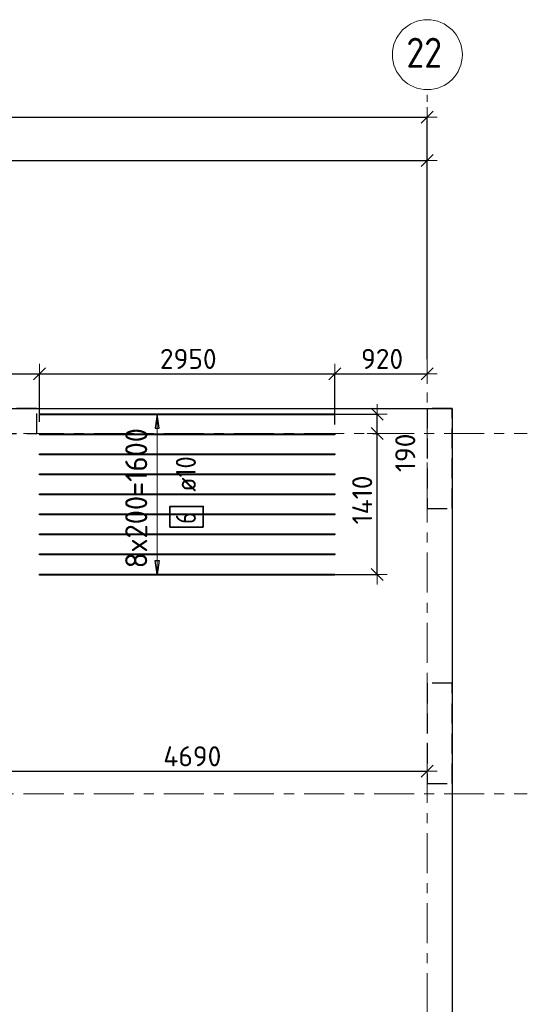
# Model space of a CAD drawing. Header units: metres. Extents: x -38 to 97, y -15 to 21.
# Tile 32 of 111: x 57.53 to 62.6, y 10.7 to 20.53. Entities that reach past the tile are written whole.
import ezdxf

# ---------------------------------------------------------------- set-up
doc = ezdxf.new("R2010")
doc.units = ezdxf.units.M
doc.header["$PDMODE"] = 65
for name, pattern in [('______11', [0.5, 0.4, -0.05, 0, -0.05]), ('______2', [0.27, 0.2, -0.07]), ('______5', [1.1, 0.8, -0.1, 0.1, -0.1])]:
    doc.linetypes.add(name, pattern=pattern)
for name, color, linetype, lineweight in [('XR$2$Осевая линия (1)', 7, '______5', 13), ('XR$2$Размерная линия (1)', 7, 'Continuous', 13), ('XR$3$Перекрытие (1)', 7, 'Continuous', 35), ('XR$3$Размерная линия (1)', 7, 'Continuous', 13), ('XR$5$Перекрытие (1)', 7, 'Continuous', 35), ('XR$5$Размерная линия (1)', 7, 'Continuous', 13)]:
    doc.layers.add(name, color=color, linetype=linetype, lineweight=lineweight)
for name, color, linetype, lineweight, true_color in [('XR$3$Арм.стержн.Доп. Арм верхн.зоны Х', 7, 'Continuous', 35, 0x8c8cff), ('XR$5$Арм.стержн.Доп. Арм верхн.зоны Х', 7, 'Continuous', 35, 0x8c8cff), ('XR$7$Стена_ бетон несущ.', 7, 'Continuous', 70, 0xb4b496)]:
    doc.layers.add(name, color=color, linetype=linetype, lineweight=lineweight, true_color=true_color)
doc.styles.add('ISOCPEUR', font='txt')
doc.dimstyles.new('DIMSTYLE_3', dxfattribs={"dimtxt": 0.2, "dimasz": 0.2, "dimexe": 0, "dimexo": 0, "dimgap": 0.1, "dimtad": 2, "dimdec": 0, "dimlfac": 1000, "dimrnd": 5, "dimzin": 12, "dimdsep": 46, "dimtxsty": 'ISOCPEUR', "dimblk1": 'ALL_ML_STRICH', "dimblk2": 'ALL_ML_STRICH', "dimsah": 1, "dimcen": 0, "dimclrd": 7, "dimclre": 256, "dimclrt": 7, "dimadec": 0, "dimazin": 0, "dimtfac": 1, "dimtdec": 0, "dimtix": 1, "dimtmove": 2, "dimatfit": 3, "dimfxl": 0, "dimtzin": 0, "dimlwd": 0, "dimlwe": -3, "dimarcsym": 0})
doc.dimstyles.new('DIMSTYLE_7', dxfattribs={"dimtxt": 0.2, "dimasz": 0.2, "dimexe": 0, "dimexo": 0, "dimgap": 0.1, "dimtad": 0, "dimdec": 0, "dimlfac": 1000, "dimrnd": 5, "dimzin": 12, "dimdsep": 46, "dimtxsty": 'ISOCPEUR', "dimblk1": 'ALL_ML_STRICH', "dimblk2": 'ALL_ML_STRICH', "dimsah": 1, "dimcen": 0, "dimclrd": 7, "dimclre": 256, "dimclrt": 7, "dimadec": 0, "dimazin": 0, "dimtfac": 1, "dimtdec": 0, "dimtix": 1, "dimtmove": 2, "dimatfit": 3, "dimfxl": 0, "dimtvp": 1.2, "dimtzin": 0, "dimlwd": 0, "dimlwe": -3, "dimarcsym": 0})

# ---------------------------------------------------------------- blocks, each defined once
blk = doc.blocks.new('ALL_ML_STRICH')
at = {"color": 0, "linetype": 'ByBlock', "lineweight": -2}
for p, q in [((0, -0.5), (0, 0.5)), ((-1, 0), (0.5, 0)), ((-0.3, -0.3), (0.3, 0.3))]:
    blk.add_line(p, q, dxfattribs=at)
blk = doc.blocks.new('*D11')
at = {"layer": 'DEFPOINTS', "color": 7, "linetype": 'Continuous', "lineweight": 13, "transparency": 33554687}
for p in [(0.5, 19.5574), (0.5, 19.3768), (61.6, 17.1197)]:
    blk.add_point(p, dxfattribs=at)
at = {"layer": 'XR$2$Размерная линия (1)', "color": 9, "linetype": 'Continuous', "lineweight": -2, "true_color": 0xc7c7c7, "transparency": 33554687}
for p, q in [((0.5, 19.3568), (0.5, 19.5574)), ((61.6, 17.1397), (61.6, 19.5574))]:
    blk.add_line(p, q, dxfattribs=at)
at = {"layer": 'XR$2$Размерная линия (1)', "color": 7, "linetype": 'Continuous', "lineweight": -2, "transparency": 33554687}
blk.add_line((0.5, 19.5574), (61.6, 19.5574), dxfattribs=at)
at = {"layer": 'XR$2$Размерная линия (1)', "color": 7, "linetype": 'Continuous', "lineweight": 13, "transparency": 33554687, "xscale": 0.2, "yscale": 0.2, "zscale": 0.2, "rotation": 180}
blk.add_blockref('ALL_ML_STRICH', (0.5, 19.5574), dxfattribs=at)
at = {"layer": 'XR$2$Размерная линия (1)', "color": 7, "linetype": 'Continuous', "lineweight": 13, "transparency": 33554687, "xscale": 0.2, "yscale": 0.2, "zscale": 0.2}
blk.add_blockref('ALL_ML_STRICH', (61.6, 19.5574), dxfattribs=at)
at = {"layer": 'XR$2$Размерная линия (1)', "color": 7, "linetype": 'Continuous', "lineweight": 13, "transparency": 33554687, "insert": (31.1, 19.7074), "char_height": 0.2, "width": 1, "attachment_point": 5, "style": 'ISOCPEUR'}
blk.add_mtext('\\A1;{61100}', dxfattribs=at)
blk = doc.blocks.new('*D38')
at = {"layer": 'DEFPOINTS', "color": 7, "linetype": 'Continuous', "lineweight": 13, "transparency": 33554687}
for p in [(51.5, 19.1261), (61.6, 17.4912), (51.5, 17.3896)]:
    blk.add_point(p, dxfattribs=at)
at = {"layer": 'XR$2$Размерная линия (1)', "color": 9, "linetype": 'Continuous', "lineweight": -2, "true_color": 0xc7c7c7, "transparency": 33554687}
for p, q in [((51.5, 17.4096), (51.5, 19.1261)), ((61.6, 17.5112), (61.6, 19.1261))]:
    blk.add_line(p, q, dxfattribs=at)
at = {"layer": 'XR$2$Размерная линия (1)', "color": 7, "linetype": 'Continuous', "lineweight": -2, "transparency": 33554687}
blk.add_line((51.5, 19.1261), (61.6, 19.1261), dxfattribs=at)
at = {"layer": 'XR$2$Размерная линия (1)', "color": 7, "linetype": 'Continuous', "lineweight": 13, "transparency": 33554687, "xscale": 0.2, "yscale": 0.2, "zscale": 0.2, "rotation": 180}
blk.add_blockref('ALL_ML_STRICH', (51.5, 19.1261), dxfattribs=at)
at = {"layer": 'XR$2$Размерная линия (1)', "color": 7, "linetype": 'Continuous', "lineweight": 13, "transparency": 33554687, "xscale": 0.2, "yscale": 0.2, "zscale": 0.2}
blk.add_blockref('ALL_ML_STRICH', (61.6, 19.1261), dxfattribs=at)
at = {"layer": 'XR$2$Размерная линия (1)', "color": 7, "linetype": 'Continuous', "lineweight": 13, "transparency": 33554687, "insert": (56.6, 19.2761), "char_height": 0.2, "width": 1, "attachment_point": 5, "style": 'ISOCPEUR'}
blk.add_mtext('\\A1;{10100}', dxfattribs=at)
blk = doc.blocks.new('*D100')
at = {"layer": 'DEFPOINTS', "color": 7, "linetype": 'Continuous', "lineweight": 13, "transparency": 33554687}
for p in [(55.8173, 16.9938), (55.8173, 16.4664), (57.7288, 16.4947)]:
    blk.add_point(p, dxfattribs=at)
at = {"layer": 'XR$3$Размерная линия (1)', "color": 9, "linetype": 'Continuous', "lineweight": -2, "true_color": 0xc7c7c7, "transparency": 33554687}
for p, q in [((55.8173, 16.4864), (55.8173, 16.9938)), ((57.7288, 16.5147), (57.7288, 16.9938))]:
    blk.add_line(p, q, dxfattribs=at)
at = {"layer": 'XR$3$Размерная линия (1)', "color": 7, "linetype": 'Continuous', "lineweight": -2, "transparency": 33554687}
blk.add_line((55.8173, 16.9938), (57.7288, 16.9938), dxfattribs=at)
at = {"layer": 'XR$3$Размерная линия (1)', "color": 7, "linetype": 'Continuous', "lineweight": 13, "transparency": 33554687, "xscale": 0.2, "yscale": 0.2, "zscale": 0.2, "rotation": 180}
blk.add_blockref('ALL_ML_STRICH', (55.8173, 16.9938), dxfattribs=at)
at = {"layer": 'XR$3$Размерная линия (1)', "color": 7, "linetype": 'Continuous', "lineweight": 13, "transparency": 33554687, "xscale": 0.2, "yscale": 0.2, "zscale": 0.2}
blk.add_blockref('ALL_ML_STRICH', (57.7288, 16.9938), dxfattribs=at)
at = {"layer": 'XR$3$Размерная линия (1)', "color": 7, "linetype": 'Continuous', "lineweight": 13, "transparency": 33554687, "insert": (56.8231, 17.1438), "char_height": 0.2, "width": 0.8, "attachment_point": 5, "style": 'ISOCPEUR'}
blk.add_mtext('\\A1;{1910}', dxfattribs=at)
blk = doc.blocks.new('*D101')
at = {"layer": 'DEFPOINTS', "color": 7, "linetype": 'Continuous', "lineweight": 13, "transparency": 33554687}
for p in [(57.7288, 16.9938), (57.7288, 16.4947), (60.6788, 16.4699)]:
    blk.add_point(p, dxfattribs=at)
at = {"layer": 'XR$3$Размерная линия (1)', "color": 9, "linetype": 'Continuous', "lineweight": -2, "true_color": 0xc7c7c7, "transparency": 33554687}
for p, q in [((57.7288, 16.5147), (57.7288, 16.9938)), ((60.6788, 16.4899), (60.6788, 16.9938))]:
    blk.add_line(p, q, dxfattribs=at)
at = {"layer": 'XR$3$Размерная линия (1)', "color": 7, "linetype": 'Continuous', "lineweight": -2, "transparency": 33554687}
blk.add_line((57.7288, 16.9938), (60.6788, 16.9938), dxfattribs=at)
at = {"layer": 'XR$3$Размерная линия (1)', "color": 7, "linetype": 'Continuous', "lineweight": 13, "transparency": 33554687, "xscale": 0.2, "yscale": 0.2, "zscale": 0.2, "rotation": 180}
blk.add_blockref('ALL_ML_STRICH', (57.7288, 16.9938), dxfattribs=at)
at = {"layer": 'XR$3$Размерная линия (1)', "color": 7, "linetype": 'Continuous', "lineweight": 13, "transparency": 33554687, "xscale": 0.2, "yscale": 0.2, "zscale": 0.2}
blk.add_blockref('ALL_ML_STRICH', (60.6788, 16.9938), dxfattribs=at)
at = {"layer": 'XR$3$Размерная линия (1)', "color": 7, "linetype": 'Continuous', "lineweight": 13, "transparency": 33554687, "insert": (59.2138, 17.1438), "char_height": 0.2, "width": 0.8, "attachment_point": 5, "style": 'ISOCPEUR'}
blk.add_mtext('\\A1;{2950}', dxfattribs=at)
blk = doc.blocks.new('*D102')
at = {"layer": 'DEFPOINTS', "color": 7, "linetype": 'Continuous', "lineweight": 13, "transparency": 33554687}
for p in [(61.6, 17.0157), (60.6788, 16.9938), (60.6788, 16.4699)]:
    blk.add_point(p, dxfattribs=at)
at = {"layer": 'XR$3$Размерная линия (1)', "color": 9, "linetype": 'Continuous', "lineweight": -2, "true_color": 0xc7c7c7, "transparency": 33554687}
for p, q in [((60.6788, 16.4899), (60.6788, 16.9938)), ((61.6, 16.9957), (61.6, 16.9938))]:
    blk.add_line(p, q, dxfattribs=at)
at = {"layer": 'XR$3$Размерная линия (1)', "color": 7, "linetype": 'Continuous', "lineweight": -2, "transparency": 33554687}
blk.add_line((60.6788, 16.9938), (61.6, 16.9938), dxfattribs=at)
at = {"layer": 'XR$3$Размерная линия (1)', "color": 7, "linetype": 'Continuous', "lineweight": 13, "transparency": 33554687, "xscale": 0.2, "yscale": 0.2, "zscale": 0.2, "rotation": 180}
blk.add_blockref('ALL_ML_STRICH', (60.6788, 16.9938), dxfattribs=at)
at = {"layer": 'XR$3$Размерная линия (1)', "color": 7, "linetype": 'Continuous', "lineweight": 13, "transparency": 33554687, "xscale": 0.2, "yscale": 0.2, "zscale": 0.2}
blk.add_blockref('ALL_ML_STRICH', (61.6, 16.9938), dxfattribs=at)
at = {"layer": 'XR$3$Размерная линия (1)', "color": 7, "linetype": 'Continuous', "lineweight": 13, "transparency": 33554687, "insert": (61.1494, 17.1438), "char_height": 0.2, "width": 0.6, "attachment_point": 5, "style": 'ISOCPEUR'}
blk.add_mtext('\\A1;{920}', dxfattribs=at)
blk = doc.blocks.new('*D103')
at = {"layer": 'DEFPOINTS', "color": 7, "linetype": 'Continuous', "lineweight": 13, "transparency": 33554687}
for p in [(61.0381, 16.4), (60.6289, 14.9912), (61.1008, 14.9912)]:
    blk.add_point(p, dxfattribs=at)
at = {"layer": 'XR$3$Размерная линия (1)', "color": 9, "linetype": 'Continuous', "lineweight": -2, "true_color": 0xc7c7c7, "transparency": 33554687}
for p, q in [((61.0581, 16.4), (61.1008, 16.4)), ((60.6489, 14.9912), (61.1008, 14.9912))]:
    blk.add_line(p, q, dxfattribs=at)
at = {"layer": 'XR$3$Размерная линия (1)', "color": 7, "linetype": 'Continuous', "lineweight": -2, "transparency": 33554687}
blk.add_line((61.1008, 14.9912), (61.1008, 16.4), dxfattribs=at)
at = {"layer": 'XR$3$Размерная линия (1)', "color": 7, "linetype": 'Continuous', "lineweight": 13, "transparency": 33554687, "xscale": 0.2, "yscale": 0.2, "zscale": 0.2}
for p, rotation in [((61.1008, 16.4), 90), ((61.1008, 14.9912), 270)]:
    blk.add_blockref('ALL_ML_STRICH', p, dxfattribs=dict(at, rotation=rotation))
at = {"layer": 'XR$3$Размерная линия (1)', "color": 7, "linetype": 'Continuous', "lineweight": 13, "transparency": 33554687, "insert": (60.9508, 15.7356), "char_height": 0.2, "width": 0.8, "attachment_point": 5, "rotation": 90, "style": 'ISOCPEUR'}
blk.add_mtext('\\A1;{1410}', dxfattribs=at)
blk = doc.blocks.new('*D104')
at = {"layer": 'DEFPOINTS', "color": 7, "linetype": 'Continuous', "lineweight": 13, "transparency": 33554687}
for p in [(60.6673, 16.5912), (61.0381, 16.4), (61.1008, 16.4)]:
    blk.add_point(p, dxfattribs=at)
at = {"layer": 'XR$3$Размерная линия (1)', "color": 9, "linetype": 'Continuous', "lineweight": -2, "true_color": 0xc7c7c7, "transparency": 33554687}
for p, q in [((60.6873, 16.5912), (61.1008, 16.5912)), ((61.0581, 16.4), (61.1008, 16.4))]:
    blk.add_line(p, q, dxfattribs=at)
at = {"layer": 'XR$3$Размерная линия (1)', "color": 7, "linetype": 'Continuous', "lineweight": -2, "transparency": 33554687}
blk.add_line((61.1008, 16.4), (61.1008, 16.5912), dxfattribs=at)
at = {"layer": 'XR$3$Размерная линия (1)', "color": 7, "linetype": 'Continuous', "lineweight": 13, "transparency": 33554687, "xscale": 0.2, "yscale": 0.2, "zscale": 0.2}
for p, rotation in [((61.1008, 16.5912), 90), ((61.1008, 16.4), 270)]:
    blk.add_blockref('ALL_ML_STRICH', p, dxfattribs=dict(at, rotation=rotation))
at = {"layer": 'XR$3$Размерная линия (1)', "color": 7, "linetype": 'Continuous', "lineweight": 13, "transparency": 33554687, "insert": (61.3812, 16.2059), "char_height": 0.2, "width": 0.6, "attachment_point": 5, "rotation": 90, "style": 'ISOCPEUR'}
blk.add_mtext('\\A1;{190}', dxfattribs=at)
blk = doc.blocks.new('*D121')
at = {"layer": 'DEFPOINTS', "color": 7, "linetype": 'Continuous', "lineweight": 13, "transparency": 33554687}
for p in [(56.9089, 13.5063), (56.9089, 13.0265), (61.6, 13.0599)]:
    blk.add_point(p, dxfattribs=at)
at = {"layer": 'XR$3$Размерная линия (1)', "color": 9, "linetype": 'Continuous', "lineweight": -2, "true_color": 0xc7c7c7, "transparency": 33554687}
for p, q in [((56.9089, 13.4863), (56.9089, 13.0265)), ((61.6, 13.0399), (61.6, 13.0265))]:
    blk.add_line(p, q, dxfattribs=at)
at = {"layer": 'XR$3$Размерная линия (1)', "color": 7, "linetype": 'Continuous', "lineweight": -2, "transparency": 33554687}
blk.add_line((56.9089, 13.0265), (61.6, 13.0265), dxfattribs=at)
at = {"layer": 'XR$3$Размерная линия (1)', "color": 7, "linetype": 'Continuous', "lineweight": 13, "transparency": 33554687, "xscale": 0.2, "yscale": 0.2, "zscale": 0.2, "rotation": 180}
blk.add_blockref('ALL_ML_STRICH', (56.9089, 13.0265), dxfattribs=at)
at = {"layer": 'XR$3$Размерная линия (1)', "color": 7, "linetype": 'Continuous', "lineweight": 13, "transparency": 33554687, "xscale": 0.2, "yscale": 0.2, "zscale": 0.2}
blk.add_blockref('ALL_ML_STRICH', (61.6, 13.0265), dxfattribs=at)
at = {"layer": 'XR$3$Размерная линия (1)', "color": 7, "linetype": 'Continuous', "lineweight": 13, "transparency": 33554687, "insert": (59.2545, 13.1765), "char_height": 0.2, "width": 0.8, "attachment_point": 5, "style": 'ISOCPEUR'}
blk.add_mtext('\\A1;{4690}', dxfattribs=at)
blk = doc.blocks.new('*D397')
at = {"layer": 'DEFPOINTS', "color": 7, "linetype": 'Continuous', "lineweight": 13, "transparency": 33554687}
for p in [(55.8173, 16.9938), (55.8173, 16.4664), (57.7288, 16.4947)]:
    blk.add_point(p, dxfattribs=at)
at = {"layer": 'XR$5$Размерная линия (1)', "color": 9, "linetype": 'Continuous', "lineweight": -2, "true_color": 0xc7c7c7, "transparency": 33554687}
for p, q in [((55.8173, 16.4864), (55.8173, 16.9938)), ((57.7288, 16.5147), (57.7288, 16.9938))]:
    blk.add_line(p, q, dxfattribs=at)
at = {"layer": 'XR$5$Размерная линия (1)', "color": 7, "linetype": 'Continuous', "lineweight": -2, "transparency": 33554687}
blk.add_line((55.8173, 16.9938), (57.7288, 16.9938), dxfattribs=at)
at = {"layer": 'XR$5$Размерная линия (1)', "color": 7, "linetype": 'Continuous', "lineweight": 13, "transparency": 33554687, "xscale": 0.2, "yscale": 0.2, "zscale": 0.2, "rotation": 180}
blk.add_blockref('ALL_ML_STRICH', (55.8173, 16.9938), dxfattribs=at)
at = {"layer": 'XR$5$Размерная линия (1)', "color": 7, "linetype": 'Continuous', "lineweight": 13, "transparency": 33554687, "xscale": 0.2, "yscale": 0.2, "zscale": 0.2}
blk.add_blockref('ALL_ML_STRICH', (57.7288, 16.9938), dxfattribs=at)
at = {"layer": 'XR$5$Размерная линия (1)', "color": 7, "linetype": 'Continuous', "lineweight": 13, "transparency": 33554687, "insert": (56.8231, 17.1438), "char_height": 0.2, "width": 0.8, "attachment_point": 5, "style": 'ISOCPEUR'}
blk.add_mtext('\\A1;{1910}', dxfattribs=at)
blk = doc.blocks.new('*D398')
at = {"layer": 'DEFPOINTS', "color": 7, "linetype": 'Continuous', "lineweight": 13, "transparency": 33554687}
for p in [(57.7288, 16.9938), (57.7288, 16.4947), (60.6788, 16.4699)]:
    blk.add_point(p, dxfattribs=at)
at = {"layer": 'XR$5$Размерная линия (1)', "color": 9, "linetype": 'Continuous', "lineweight": -2, "true_color": 0xc7c7c7, "transparency": 33554687}
for p, q in [((57.7288, 16.5147), (57.7288, 16.9938)), ((60.6788, 16.4899), (60.6788, 16.9938))]:
    blk.add_line(p, q, dxfattribs=at)
at = {"layer": 'XR$5$Размерная линия (1)', "color": 7, "linetype": 'Continuous', "lineweight": -2, "transparency": 33554687}
blk.add_line((57.7288, 16.9938), (60.6788, 16.9938), dxfattribs=at)
at = {"layer": 'XR$5$Размерная линия (1)', "color": 7, "linetype": 'Continuous', "lineweight": 13, "transparency": 33554687, "xscale": 0.2, "yscale": 0.2, "zscale": 0.2, "rotation": 180}
blk.add_blockref('ALL_ML_STRICH', (57.7288, 16.9938), dxfattribs=at)
at = {"layer": 'XR$5$Размерная линия (1)', "color": 7, "linetype": 'Continuous', "lineweight": 13, "transparency": 33554687, "xscale": 0.2, "yscale": 0.2, "zscale": 0.2}
blk.add_blockref('ALL_ML_STRICH', (60.6788, 16.9938), dxfattribs=at)
at = {"layer": 'XR$5$Размерная линия (1)', "color": 7, "linetype": 'Continuous', "lineweight": 13, "transparency": 33554687, "insert": (59.2138, 17.1438), "char_height": 0.2, "width": 0.8, "attachment_point": 5, "style": 'ISOCPEUR'}
blk.add_mtext('\\A1;{2950}', dxfattribs=at)
blk = doc.blocks.new('*D399')
at = {"layer": 'DEFPOINTS', "color": 7, "linetype": 'Continuous', "lineweight": 13, "transparency": 33554687}
for p in [(61.6, 17.0157), (60.6788, 16.9938), (60.6788, 16.4699)]:
    blk.add_point(p, dxfattribs=at)
at = {"layer": 'XR$5$Размерная линия (1)', "color": 9, "linetype": 'Continuous', "lineweight": -2, "true_color": 0xc7c7c7, "transparency": 33554687}
for p, q in [((60.6788, 16.4899), (60.6788, 16.9938)), ((61.6, 16.9957), (61.6, 16.9938))]:
    blk.add_line(p, q, dxfattribs=at)
at = {"layer": 'XR$5$Размерная линия (1)', "color": 7, "linetype": 'Continuous', "lineweight": -2, "transparency": 33554687}
blk.add_line((60.6788, 16.9938), (61.6, 16.9938), dxfattribs=at)
at = {"layer": 'XR$5$Размерная линия (1)', "color": 7, "linetype": 'Continuous', "lineweight": 13, "transparency": 33554687, "xscale": 0.2, "yscale": 0.2, "zscale": 0.2, "rotation": 180}
blk.add_blockref('ALL_ML_STRICH', (60.6788, 16.9938), dxfattribs=at)
at = {"layer": 'XR$5$Размерная линия (1)', "color": 7, "linetype": 'Continuous', "lineweight": 13, "transparency": 33554687, "xscale": 0.2, "yscale": 0.2, "zscale": 0.2}
blk.add_blockref('ALL_ML_STRICH', (61.6, 16.9938), dxfattribs=at)
at = {"layer": 'XR$5$Размерная линия (1)', "color": 7, "linetype": 'Continuous', "lineweight": 13, "transparency": 33554687, "insert": (61.1494, 17.1438), "char_height": 0.2, "width": 0.6, "attachment_point": 5, "style": 'ISOCPEUR'}
blk.add_mtext('\\A1;{920}', dxfattribs=at)
blk = doc.blocks.new('*D400')
at = {"layer": 'DEFPOINTS', "color": 7, "linetype": 'Continuous', "lineweight": 13, "transparency": 33554687}
for p in [(61.0381, 16.4), (60.6289, 14.9912), (61.1008, 14.9912)]:
    blk.add_point(p, dxfattribs=at)
at = {"layer": 'XR$5$Размерная линия (1)', "color": 9, "linetype": 'Continuous', "lineweight": -2, "true_color": 0xc7c7c7, "transparency": 33554687}
for p, q in [((61.0581, 16.4), (61.1008, 16.4)), ((60.6489, 14.9912), (61.1008, 14.9912))]:
    blk.add_line(p, q, dxfattribs=at)
at = {"layer": 'XR$5$Размерная линия (1)', "color": 7, "linetype": 'Continuous', "lineweight": -2, "transparency": 33554687}
blk.add_line((61.1008, 14.9912), (61.1008, 16.4), dxfattribs=at)
at = {"layer": 'XR$5$Размерная линия (1)', "color": 7, "linetype": 'Continuous', "lineweight": 13, "transparency": 33554687, "xscale": 0.2, "yscale": 0.2, "zscale": 0.2}
for p, rotation in [((61.1008, 16.4), 90), ((61.1008, 14.9912), 270)]:
    blk.add_blockref('ALL_ML_STRICH', p, dxfattribs=dict(at, rotation=rotation))
at = {"layer": 'XR$5$Размерная линия (1)', "color": 7, "linetype": 'Continuous', "lineweight": 13, "transparency": 33554687, "insert": (60.9508, 15.7356), "char_height": 0.2, "width": 0.8, "attachment_point": 5, "rotation": 90, "style": 'ISOCPEUR'}
blk.add_mtext('\\A1;{1410}', dxfattribs=at)
blk = doc.blocks.new('*D401')
at = {"layer": 'DEFPOINTS', "color": 7, "linetype": 'Continuous', "lineweight": 13, "transparency": 33554687}
for p in [(60.6673, 16.5912), (61.0381, 16.4), (61.1008, 16.4)]:
    blk.add_point(p, dxfattribs=at)
at = {"layer": 'XR$5$Размерная линия (1)', "color": 9, "linetype": 'Continuous', "lineweight": -2, "true_color": 0xc7c7c7, "transparency": 33554687}
for p, q in [((60.6873, 16.5912), (61.1008, 16.5912)), ((61.0581, 16.4), (61.1008, 16.4))]:
    blk.add_line(p, q, dxfattribs=at)
at = {"layer": 'XR$5$Размерная линия (1)', "color": 7, "linetype": 'Continuous', "lineweight": -2, "transparency": 33554687}
blk.add_line((61.1008, 16.4), (61.1008, 16.5912), dxfattribs=at)
at = {"layer": 'XR$5$Размерная линия (1)', "color": 7, "linetype": 'Continuous', "lineweight": 13, "transparency": 33554687, "xscale": 0.2, "yscale": 0.2, "zscale": 0.2}
for p, rotation in [((61.1008, 16.5912), 90), ((61.1008, 16.4), 270)]:
    blk.add_blockref('ALL_ML_STRICH', p, dxfattribs=dict(at, rotation=rotation))
at = {"layer": 'XR$5$Размерная линия (1)', "color": 7, "linetype": 'Continuous', "lineweight": 13, "transparency": 33554687, "insert": (61.3812, 16.2059), "char_height": 0.2, "width": 0.6, "attachment_point": 5, "rotation": 90, "style": 'ISOCPEUR'}
blk.add_mtext('\\A1;{190}', dxfattribs=at)
blk = doc.blocks.new('*D418')
at = {"layer": 'DEFPOINTS', "color": 7, "linetype": 'Continuous', "lineweight": 13, "transparency": 33554687}
for p in [(56.9089, 13.5063), (56.9089, 13.0265), (61.6, 13.0599)]:
    blk.add_point(p, dxfattribs=at)
at = {"layer": 'XR$5$Размерная линия (1)', "color": 9, "linetype": 'Continuous', "lineweight": -2, "true_color": 0xc7c7c7, "transparency": 33554687}
for p, q in [((56.9089, 13.4863), (56.9089, 13.0265)), ((61.6, 13.0399), (61.6, 13.0265))]:
    blk.add_line(p, q, dxfattribs=at)
at = {"layer": 'XR$5$Размерная линия (1)', "color": 7, "linetype": 'Continuous', "lineweight": -2, "transparency": 33554687}
blk.add_line((56.9089, 13.0265), (61.6, 13.0265), dxfattribs=at)
at = {"layer": 'XR$5$Размерная линия (1)', "color": 7, "linetype": 'Continuous', "lineweight": 13, "transparency": 33554687, "xscale": 0.2, "yscale": 0.2, "zscale": 0.2, "rotation": 180}
blk.add_blockref('ALL_ML_STRICH', (56.9089, 13.0265), dxfattribs=at)
at = {"layer": 'XR$5$Размерная линия (1)', "color": 7, "linetype": 'Continuous', "lineweight": 13, "transparency": 33554687, "xscale": 0.2, "yscale": 0.2, "zscale": 0.2}
blk.add_blockref('ALL_ML_STRICH', (61.6, 13.0265), dxfattribs=at)
at = {"layer": 'XR$5$Размерная линия (1)', "color": 7, "linetype": 'Continuous', "lineweight": 13, "transparency": 33554687, "insert": (59.2545, 13.1765), "char_height": 0.2, "width": 0.8, "attachment_point": 5, "style": 'ISOCPEUR'}
blk.add_mtext('\\A1;{4690}', dxfattribs=at)

msp = doc.modelspace()

# ---------------------------------------------------------------- linework, layer by layer
at = {"layer": 'XR$2$Осевая линия (1)', "color": 253, "linetype": '______11', "lineweight": 13, "true_color": 0xa0a0a0, "transparency": 33554687}
for p, q in [((61.6, -3.39), (61.6, 19.78)), ((-2.63, 16.4), (62.6, 16.4)), ((-2.63, 12.8), (62.6, 12.8))]:
    msp.add_line(p, q, dxfattribs=at)
at = {"layer": 'XR$2$Осевая линия (1)', "color": 7, "linetype": 'Continuous', "lineweight": 13, "transparency": 33554687}
msp.add_circle((61.6018, 20.1812), 0.3493, dxfattribs=at)
at = {"layer": 'XR$3$Арм.стержн.Доп. Арм верхн.зоны Х', "color": 253, "linetype": 'Continuous', "lineweight": -3, "true_color": 0xa0a0a0, "transparency": 33554687}
for p, q in [((58.9042, 16.5912), (58.8042, 16.5912)), ((58.9042, 16.5912), (59.0042, 16.5912)), ((58.9042, 14.9912), (58.8042, 14.9912)), ((58.9042, 14.9912), (59.0042, 14.9912))]:
    msp.add_line(p, q, dxfattribs=at)
at = {"layer": 'XR$3$Арм.стержн.Доп. Арм верхн.зоны Х', "color": 7, "linetype": 'Continuous', "lineweight": 25, "transparency": 33554687}
for p, q in [((58.9042, 16.5912), (58.8842, 16.4512)), ((58.9242, 16.4512), (58.9042, 16.5912)), ((58.8842, 16.4512), (58.9242, 16.4512)), ((58.9042, 14.9912), (58.8842, 15.1312)), ((58.8842, 15.1312), (58.9242, 15.1312)), ((58.9242, 15.1312), (58.9042, 14.9912))]:
    msp.add_line(p, q, dxfattribs=at)
at = {"layer": 'XR$3$Арм.стержн.Доп. Арм верхн.зоны Х', "color": 7, "linetype": 'Continuous', "lineweight": 13, "transparency": 33554687}
for p, q in [((58.9042, 16.5912), (58.9042, 16.5912)), ((58.9042, 14.9912), (58.9042, 16.5912)), ((58.9042, 14.9912), (58.9042, 14.9912))]:
    msp.add_line(p, q, dxfattribs=at)
at = {"layer": 'XR$3$Арм.стержн.Доп. Арм верхн.зоны Х', "color": 4, "linetype": 'Continuous', "lineweight": 25, "transparency": 33554687}
for points in [[(60.6788, 16.5862), (57.7288, 16.5862), (57.7288, 16.5962), (60.6788, 16.5962), (60.6788, 16.5862)], [(60.6788, 16.3862), (57.7288, 16.3862), (57.7288, 16.3962), (60.6788, 16.3962), (60.6788, 16.3862)], [(60.6788, 16.1862), (57.7288, 16.1862), (57.7288, 16.1962), (60.6788, 16.1962), (60.6788, 16.1862)], [(60.6788, 15.9862), (57.7288, 15.9862), (57.7288, 15.9962), (60.6788, 15.9962), (60.6788, 15.9862)], [(60.6788, 15.7862), (57.7288, 15.7862), (57.7288, 15.7962), (60.6788, 15.7962), (60.6788, 15.7862)], [(60.6788, 15.5862), (57.7288, 15.5862), (57.7288, 15.5962), (60.6788, 15.5962), (60.6788, 15.5862)], [(60.6788, 15.3862), (57.7288, 15.3862), (57.7288, 15.3962), (60.6788, 15.3962), (60.6788, 15.3862)], [(60.6788, 15.1862), (57.7288, 15.1862), (57.7288, 15.1962), (60.6788, 15.1962), (60.6788, 15.1862)], [(60.6788, 14.9862), (57.7288, 14.9862), (57.7288, 14.9962), (60.6788, 14.9962), (60.6788, 14.9862)]]:
    msp.add_lwpolyline(points, dxfattribs=at)
at = {"layer": 'XR$3$Арм.стержн.Доп. Арм верхн.зоны Х', "color": 7, "linetype": 'Continuous', "lineweight": 35, "transparency": 33554687}
msp.add_lwpolyline([(59.3633, 15.465), (59.3633, 15.6717), (59.03, 15.6717), (59.03, 15.465), (59.3633, 15.465)], dxfattribs=at)
at = {"layer": 'XR$3$Перекрытие (1)', "color": 7, "linetype": 'Continuous', "lineweight": 25, "transparency": 33554687}
for p, q in [((51.6, 16.6502), (61.85, 16.6502)), ((61.85, 16.6502), (61.85, -0.2498))]:
    msp.add_line(p, q, dxfattribs=at)
at = {"layer": 'XR$5$Арм.стержн.Доп. Арм верхн.зоны Х', "color": 253, "linetype": 'Continuous', "lineweight": -3, "true_color": 0xa0a0a0, "transparency": 33554687}
for p, q in [((58.9042, 16.5912), (58.8042, 16.5912)), ((58.9042, 16.5912), (59.0042, 16.5912)), ((58.9042, 14.9912), (58.8042, 14.9912)), ((58.9042, 14.9912), (59.0042, 14.9912))]:
    msp.add_line(p, q, dxfattribs=at)
at = {"layer": 'XR$5$Арм.стержн.Доп. Арм верхн.зоны Х', "color": 7, "linetype": 'Continuous', "lineweight": 25, "transparency": 33554687}
for p, q in [((58.9042, 16.5912), (58.8842, 16.4512)), ((58.9242, 16.4512), (58.9042, 16.5912)), ((58.8842, 16.4512), (58.9242, 16.4512)), ((58.9042, 14.9912), (58.8842, 15.1312)), ((58.8842, 15.1312), (58.9242, 15.1312)), ((58.9242, 15.1312), (58.9042, 14.9912))]:
    msp.add_line(p, q, dxfattribs=at)
at = {"layer": 'XR$5$Арм.стержн.Доп. Арм верхн.зоны Х', "color": 7, "linetype": 'Continuous', "lineweight": 13, "transparency": 33554687}
for p, q in [((58.9042, 16.5912), (58.9042, 16.5912)), ((58.9042, 14.9912), (58.9042, 16.5912)), ((58.9042, 14.9912), (58.9042, 14.9912))]:
    msp.add_line(p, q, dxfattribs=at)
at = {"layer": 'XR$5$Арм.стержн.Доп. Арм верхн.зоны Х', "color": 4, "linetype": 'Continuous', "lineweight": 25, "transparency": 33554687}
for points in [[(60.6788, 16.5862), (57.7288, 16.5862), (57.7288, 16.5962), (60.6788, 16.5962), (60.6788, 16.5862)], [(60.6788, 16.3862), (57.7288, 16.3862), (57.7288, 16.3962), (60.6788, 16.3962), (60.6788, 16.3862)], [(60.6788, 16.1862), (57.7288, 16.1862), (57.7288, 16.1962), (60.6788, 16.1962), (60.6788, 16.1862)], [(60.6788, 15.9862), (57.7288, 15.9862), (57.7288, 15.9962), (60.6788, 15.9962), (60.6788, 15.9862)], [(60.6788, 15.7862), (57.7288, 15.7862), (57.7288, 15.7962), (60.6788, 15.7962), (60.6788, 15.7862)], [(60.6788, 15.5862), (57.7288, 15.5862), (57.7288, 15.5962), (60.6788, 15.5962), (60.6788, 15.5862)], [(60.6788, 15.3862), (57.7288, 15.3862), (57.7288, 15.3962), (60.6788, 15.3962), (60.6788, 15.3862)], [(60.6788, 15.1862), (57.7288, 15.1862), (57.7288, 15.1962), (60.6788, 15.1962), (60.6788, 15.1862)], [(60.6788, 14.9862), (57.7288, 14.9862), (57.7288, 14.9962), (60.6788, 14.9962), (60.6788, 14.9862)]]:
    msp.add_lwpolyline(points, dxfattribs=at)
at = {"layer": 'XR$5$Арм.стержн.Доп. Арм верхн.зоны Х', "color": 7, "linetype": 'Continuous', "lineweight": 35, "transparency": 33554687}
msp.add_lwpolyline([(59.3633, 15.465), (59.3633, 15.6717), (59.03, 15.6717), (59.03, 15.465), (59.3633, 15.465)], dxfattribs=at)
at = {"layer": 'XR$5$Перекрытие (1)', "color": 7, "linetype": 'Continuous', "lineweight": 25, "transparency": 33554687}
for p, q in [((51.6, 16.6502), (61.85, 16.6502)), ((61.85, 16.6502), (61.85, -0.2498))]:
    msp.add_line(p, q, dxfattribs=at)
at = {"layer": 'XR$7$Стена_ бетон несущ.', "color": 253, "linetype": '______2', "lineweight": -3, "true_color": 0xa0a0a0, "transparency": 33554687}
for p, q in [((61.6, 13.9049), (61.6, 12.9049)), ((61.85, 13.9049), (61.6, 13.9049)), ((61.85, 12.9049), (61.85, 13.9049)), ((61.6, 12.9049), (61.85, 12.9049))]:
    msp.add_line(p, q, dxfattribs=at)
for points in [[(57.7, 16.65), (56.7, 16.65), (56.7, 16.4), (57.7, 16.4), (57.7, 16.65)], [(61.85, 16.65), (61.6, 16.65), (61.6, 15.65), (61.85, 15.65), (61.85, 16.65)]]:
    msp.add_lwpolyline(points, close=True, dxfattribs=at)

# ---------------------------------------------------------------- texts
at = {"layer": 'XR$2$Осевая линия (1)', "color": 7, "linetype": 'Continuous', "lineweight": 13, "transparency": 33554687, "insert": (61.3918, 20.0507), "char_height": 0.3, "width": 0.550812, "attachment_point": 7, "style": 'ISOCPEUR'}
msp.add_mtext('\\W0.87;22', dxfattribs=at)
at = {"layer": 'XR$3$Арм.стержн.Доп. Арм верхн.зоны Х', "color": 7, "linetype": 'Continuous', "lineweight": 13, "transparency": 33554687, "insert": (58.8042, 15.0542), "char_height": 0.22, "width": 1.59871, "attachment_point": 7, "rotation": 90, "style": 'ISOCPEUR'}
msp.add_mtext('\\W0.94;8x200=1600', dxfattribs=at)
at = {"layer": 'XR$3$Арм.стержн.Доп. Арм верхн.зоны Х', "color": 7, "linetype": 'Continuous', "lineweight": 25, "transparency": 33554687, "char_height": 0.2, "attachment_point": 7, "rotation": 90, "style": 'ISOCPEUR'}
for s, insert, width in [('\\W0.89; ø10 ', (59.29, 15.705), 0.749105), ('\\W0.78;6', (59.29, 15.4984), 0.217605)]:
    msp.add_mtext(s, dxfattribs=dict(at, insert=insert, width=width))
at = {"layer": 'XR$5$Арм.стержн.Доп. Арм верхн.зоны Х', "color": 7, "linetype": 'Continuous', "lineweight": 13, "transparency": 33554687, "insert": (58.8042, 15.0542), "char_height": 0.22, "width": 1.59871, "attachment_point": 7, "rotation": 90, "style": 'ISOCPEUR'}
msp.add_mtext('\\W0.94;8x200=1600', dxfattribs=at)
at = {"layer": 'XR$5$Арм.стержн.Доп. Арм верхн.зоны Х', "color": 7, "linetype": 'Continuous', "lineweight": 25, "transparency": 33554687, "char_height": 0.2, "attachment_point": 7, "rotation": 90, "style": 'ISOCPEUR'}
for s, insert, width in [('\\W0.89; ø10 ', (59.29, 15.705), 0.749105), ('\\W0.78;6', (59.29, 15.4984), 0.217605)]:
    msp.add_mtext(s, dxfattribs=dict(at, insert=insert, width=width))

# ---------------------------------------------------------------- dimensions: what is measured, and where the dimension line sits
at = {"layer": 'XR$2$Размерная линия (1)', "color": 7, "linetype": 'Continuous', "lineweight": 13, "transparency": 33554687}
for base, p1, p2, picture, middle in [((61.6, 19.5574), (0.5, 19.3568), (61.6, 17.1397), '*D11', (31.1, 19.7074)), ((61.6, 19.1261), (51.5, 17.4096), (61.6, 17.5112), '*D38', (56.6, 19.2761))]:
    dim = msp.add_linear_dim(base=base, p1=p1, p2=p2, dimstyle='DIMSTYLE_3', override={"dimpost": '<>', "dimclrd": 7, "dimclre": 9, "dimclrt": 7, "dimlwd": 0, "dimlwe": 65533}, dxfattribs=at)
    dim.commit()
    dim.dimension.update_dxf_attribs({"geometry": picture, "text_midpoint": middle, "dimtype": 160})
at = {"layer": 'XR$3$Размерная линия (1)', "color": 7, "linetype": 'Continuous', "lineweight": 13, "transparency": 33554687}
for base, p1, p2, picture, middle in [((57.72884, 16.99378), (55.81727, 16.48644), (57.72884, 16.51469), '*D100', (56.82305, 17.14378)), ((60.6788, 16.9938), (57.7288, 16.5147), (60.6788, 16.4899), '*D101', (59.2138, 17.1438)), ((61.6, 16.9938), (60.6788, 16.4899), (61.6, 16.9957), '*D102', (61.1494, 17.1438)), ((61.6, 13.0265), (56.9089, 13.4863), (61.6, 13.0399), '*D121', (59.2545, 13.1765))]:
    dim = msp.add_linear_dim(base=base, p1=p1, p2=p2, dimstyle='DIMSTYLE_3', override={"dimpost": '<>', "dimclrd": 7, "dimclre": 9, "dimclrt": 7, "dimlwd": 0, "dimlwe": 65533}, dxfattribs=at)
    dim.commit()
    dim.dimension.update_dxf_attribs({"geometry": picture, "text_midpoint": middle, "dimtype": 160})
for base, p1, p2, dimstyle, picture, middle in [((61.1008, 16.5912), (61.0581, 16.4), (60.6873, 16.5912), 'DIMSTYLE_7', '*D104', (61.3812, 16.2059)), ((61.1008, 16.4), (60.6489, 14.9912), (61.0581, 16.4), 'DIMSTYLE_3', '*D103', (60.9508, 15.7356))]:
    dim = msp.add_linear_dim(base=base, p1=p1, p2=p2, angle=90, dimstyle=dimstyle, override={"dimpost": '<>', "dimclrd": 7, "dimclre": 9, "dimclrt": 7, "dimlwd": 0, "dimlwe": 65533}, dxfattribs=at)
    dim.commit()
    dim.dimension.update_dxf_attribs({"geometry": picture, "text_midpoint": middle, "dimtype": 160})
at = {"layer": 'XR$5$Размерная линия (1)', "color": 7, "linetype": 'Continuous', "lineweight": 13, "transparency": 33554687}
for base, p1, p2, picture, middle in [((57.72884, 16.99378), (55.81727, 16.48644), (57.72884, 16.51469), '*D397', (56.82305, 17.14378)), ((60.6788, 16.9938), (57.7288, 16.5147), (60.6788, 16.4899), '*D398', (59.2138, 17.1438)), ((61.6, 16.9938), (60.6788, 16.4899), (61.6, 16.9957), '*D399', (61.1494, 17.1438)), ((61.6, 13.0265), (56.9089, 13.4863), (61.6, 13.0399), '*D418', (59.2545, 13.1765))]:
    dim = msp.add_linear_dim(base=base, p1=p1, p2=p2, dimstyle='DIMSTYLE_3', override={"dimpost": '<>', "dimclrd": 7, "dimclre": 9, "dimclrt": 7, "dimlwd": 0, "dimlwe": 65533}, dxfattribs=at)
    dim.commit()
    dim.dimension.update_dxf_attribs({"geometry": picture, "text_midpoint": middle, "dimtype": 160})
for base, p1, p2, dimstyle, picture, middle in [((61.1008, 16.5912), (61.0581, 16.4), (60.6873, 16.5912), 'DIMSTYLE_7', '*D401', (61.3812, 16.2059)), ((61.1008, 16.4), (60.6489, 14.9912), (61.0581, 16.4), 'DIMSTYLE_3', '*D400', (60.9508, 15.7356))]:
    dim = msp.add_linear_dim(base=base, p1=p1, p2=p2, angle=90, dimstyle=dimstyle, override={"dimpost": '<>', "dimclrd": 7, "dimclre": 9, "dimclrt": 7, "dimlwd": 0, "dimlwe": 65533}, dxfattribs=at)
    dim.commit()
    dim.dimension.update_dxf_attribs({"geometry": picture, "text_midpoint": middle, "dimtype": 160})

doc.saveas('drawing.dxf')
